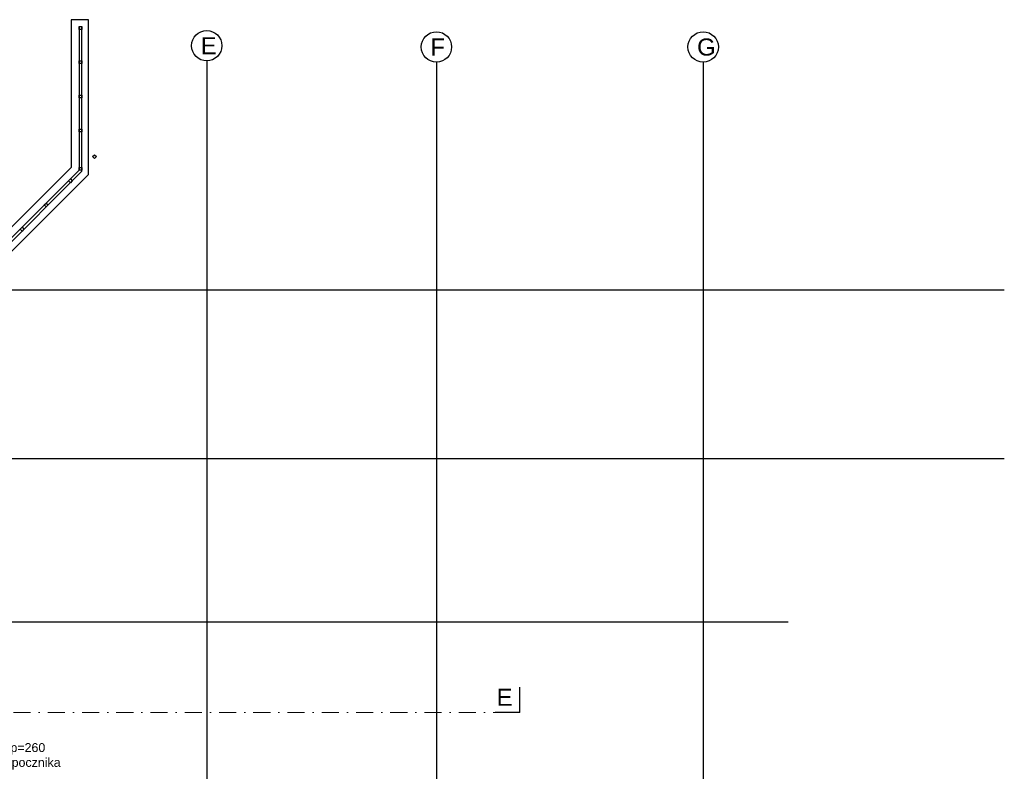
# Model space of a CAD drawing. Header units: millimetres. Extents: x -7023 to 53801, y 9849 to 33561.
# Tile 111 of 256: x 12413 to 13853, y 18924 to 20024. Entities that reach past the tile are written whole.
import ezdxf

# ---------------------------------------------------------------- set-up
doc = ezdxf.new("R2010")
doc.units = ezdxf.units.MM
doc.linetypes.add('DASHDOT', pattern=[1, 0.5, -0.25, 0, -0.25])
doc.layers.add('.IE_podklad', color=252, linetype='Continuous')
doc.styles.add('Arial', font='arial.ttf', dxfattribs={"height": 125})
doc.styles.get("Standard").update_dxf_attribs({"font": 'arial.ttf'})

msp = doc.modelspace()

# ---------------------------------------------------------------- linework, layer by layer
at = {"layer": '.IE_podklad'}
for p, q in [((12513.4, 20023.7), (12488.4, 20023.7)), ((12488.4, 20023.7), (12488.4, 19807.7)), ((12513.4, 19797.3), (12513.4, 20023.7)), ((12499.9, 20013.5), (12499.9, 19803.6)), ((12499.9, 20009.5), (12499.9, 20013.5)), ((12499.9, 20013.5), (12503.9, 20013.5)), ((12503.9, 20009.5), (12499.9, 20009.5)), ((12503.9, 19802), (12503.9, 20013.5)), ((12503.9, 20013.5), (12503.9, 20009.5)), ((12499.9, 19959.5), (12499.9, 19963.5)), ((12499.9, 19963.5), (12503.9, 19963.5)), ((12503.9, 19963.5), (12503.9, 19959.5)), ((12503.9, 19959.5), (12499.9, 19959.5)), ((12499.9, 19909.5), (12499.9, 19913.5)), ((12499.9, 19913.5), (12503.9, 19913.5)), ((12503.9, 19909.5), (12499.9, 19909.5)), ((12503.9, 19913.5), (12503.9, 19909.5)), ((12499.9, 19859.5), (12499.9, 19863.5)), ((12499.9, 19863.5), (12503.9, 19863.5)), ((12503.9, 19863.5), (12503.9, 19859.5)), ((12503.9, 19859.5), (12499.9, 19859.5)), ((12519.6, 19823.4), (12522.4, 19826.2)), ((12522.4, 19820.5), (12519.6, 19823.4)), ((12522.4, 19826.2), (12525.3, 19823.4)), ((12525.3, 19823.4), (12522.4, 19820.5)), ((12488.4, 19807.7), (12338.4, 19657.7)), ((12499.9, 19803.6), (12342.8, 19646.6)), ((12499.9, 19803.6), (12499.9, 19807.6)), ((12499.9, 19807.6), (12503.9, 19807.6)), ((12503.9, 19803.6), (12499.9, 19803.6)), ((12503.9, 19807.6), (12503.9, 19803.6)), ((12345.7, 19643.8), (12503.9, 19802)), ((12348.7, 19632.7), (12513.4, 19797.3)), ((12484.3, 19788), (12487.1, 19790.8)), ((12487.1, 19790.8), (12489.9, 19788)), ((12487.1, 19785.2), (12484.3, 19788)), ((12489.9, 19788), (12487.1, 19785.2)), ((12448.9, 19752.7), (12451.7, 19755.5)), ((12451.7, 19749.8), (12448.9, 19752.7)), ((12451.7, 19755.5), (12454.6, 19752.7)), ((12454.6, 19752.7), (12451.7, 19749.8)), ((12413.5, 19717.3), (12416.4, 19720.1)), ((12416.4, 19714.5), (12413.5, 19717.3)), ((12416.4, 19720.1), (12419.2, 19717.3)), ((12419.2, 19717.3), (12416.4, 19714.5))]:
    msp.add_line(p, q, dxfattribs=at)
at = {"layer": '.IE_podklad', "ltscale": 30}
for p, q in [((12686.5, 19963.4), (12686.5, 17874.1)), ((13022.5, 19961.5), (13022.5, 17874.1)), ((13412.6, 19961.5), (13412.6, 17874.1))]:
    msp.add_line(p, q, dxfattribs=at)
at = {"layer": '.IE_podklad', "ltscale": 25}
for p, q in [((10554.1, 19628.7), (13853.1, 19628.7)), ((10554.1, 19381.7), (13853.1, 19381.7)), ((10554.1, 19142.7), (13536.7, 19142.7)), ((13144.4, 19010.3), (13144.4, 19047.4))]:
    msp.add_line(p, q, dxfattribs=at)
at = {"layer": '.IE_podklad', "linetype": 'DASHDOT', "lineweight": 13, "ltscale": 50}
msp.add_line((10550.2, 19010.3), (13108.5, 19010.3), dxfattribs=at)
at = {"layer": '.IE_podklad', "lineweight": 30, "ltscale": 25}
msp.add_line((13144.4, 19010.3), (13108.5, 19010.3), dxfattribs=at)
at = {"layer": '.IE_podklad', "linetype": 'Continuous'}
for centre in [(12686.5, 19985.6), (13022.5, 19983.8), (13412.6, 19983.8)]:
    msp.add_circle(centre, 22.2, dxfattribs=at)

# ---------------------------------------------------------------- texts
at = {"layer": '.IE_podklad', "linetype": 'Continuous', "ltscale": 25, "style": 'Arial'}
msp.add_text('E', height=25, dxfattribs=at).set_placement((13110.5, 19020.1))
at = {"layer": '.IE_podklad', "char_height": 25, "attachment_point": 1}
for s, insert, width in [('E', (12677.6, 19998.1), 28.914), ('E', (12677.6, 19998.1), 492.116), ('F', (13013.6, 19996.2), 492.116), ('G', (13403.7, 19996.2), 492.116)]:
    msp.add_mtext(s, dxfattribs=dict(at, insert=insert, width=width))
at = {"layer": '.IE_podklad', "insert": (12419.8, 18965.4), "char_height": 13, "attachment_point": 2}
msp.add_mtext('\\pxqc;hp=260 \\Pod spocznika', dxfattribs=at)

doc.saveas('drawing.dxf')
